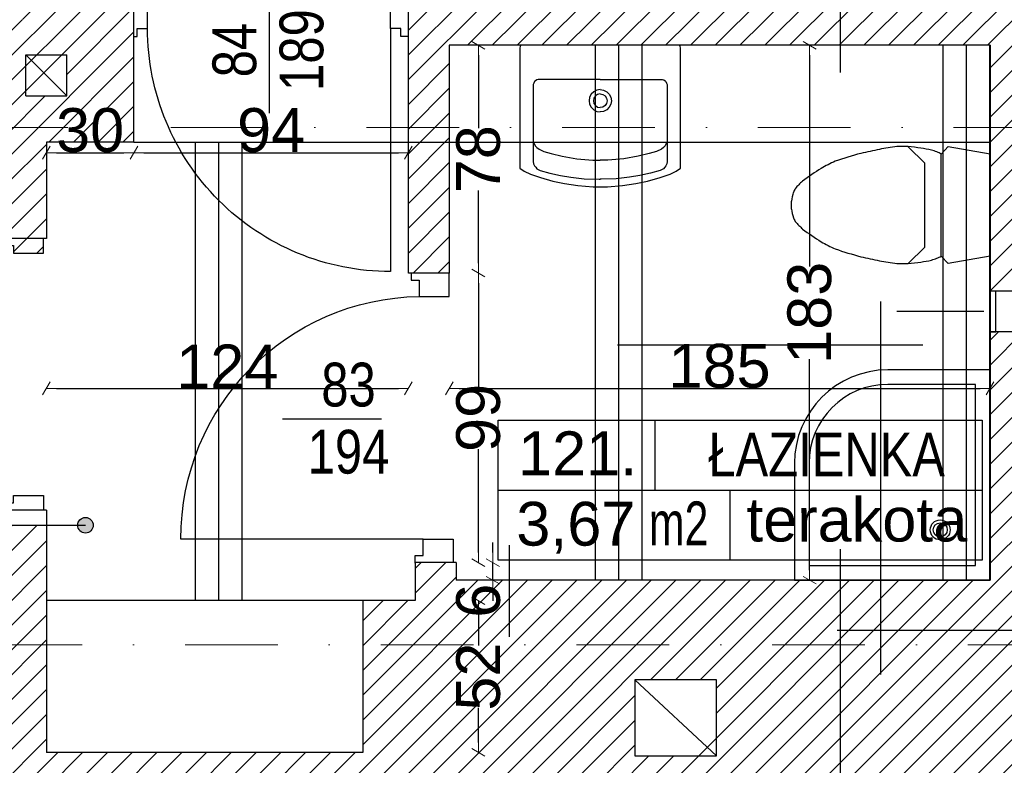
# Model space of a CAD drawing. Header units: millimetres. Extents: x 75999 to 132160, y -108895 to -89040.
# Tile 28 of 61: x 91693 to 95065, y -100667 to -98114. Entities that reach past the tile are written whole.
import ezdxf

# ---------------------------------------------------------------- set-up
doc = ezdxf.new("R2010")
doc.units = ezdxf.units.MM
doc.header["$MEASUREMENT"] = 0
doc.linetypes.add('Dot & Dashed', pattern=[670.277762, 317.5, -176.388889, 0, -176.388874])
for name, color, linetype in [('A-DRZWI', 7, 'Continuous'), ('A-OPISY-2', 7, 'Continuous'), ('A-OPISY-3', 7, 'Continuous'), ('A-WIDOK', 7, 'Continuous'), ('belki nad', 7, 'Continuous'), ('DIM MALY', 7, 'Continuous'), ('Drawing & Figure', 7, 'Continuous'), ('DRZWI', 7, 'Continuous'), ('linia nadproza', 7, 'Continuous'), ('meble', 7, 'Continuous'), ('opisy inne', 7, 'Continuous'), ('OSIE', 7, 'Continuous'), ('SCIANY_KONSTR', 7, 'Continuous'), ('Structural - Bearing', 7, 'Continuous'), ('Structural - Grid', 7, 'Continuous'), ('WYCIĄG', 7, 'Continuous')]:
    doc.layers.add(name, color=color, linetype=linetype)
doc.styles.add('STYL_AUTOMATYCZNY_1', font='arial.ttf')
doc.styles.add('STYL_AUTOMATYCZNY_2', font='arial.ttf')
doc.styles.add('STYL_AUTOMATYCZNY_4', font='arial.ttf', dxfattribs={"width": 0.8})
doc.styles.add('STYL_AUTOMATYCZNY_5', font='arial.ttf', dxfattribs={"width": 0.7})
doc.dimstyles.new('STYL_AUTOMATYCZNY__3', dxfattribs={"dimtxt": 150, "dimasz": 34.231941, "dimexe": 0.18, "dimexo": 0.0625, "dimgap": 0, "dimtad": 1, "dimtih": 1, "dimtoh": 1, "dimdec": 0, "dimlfac": 0.1, "dimzin": 0, "dimdsep": 46, "dimtxsty": 'STYL_AUTOMATYCZNY_2', "dimblk": 'ARROWHEAD_2', "dimblk1": 'ARROWHEAD_2', "dimblk2": 'ARROWHEAD_2', "dimcen": 0.09, "dimse1": 1, "dimse2": 1, "dimclrd": 5, "dimclre": 5, "dimclrt": 1, "dimadec": 0, "dimazin": 0, "dimtfac": 1, "dimtdec": 4, "dimtmove": 0, "dimatfit": 3, "dimfxl": 0, "dimtolj": 1, "dimtzin": 0, "dimarcsym": 0})
doc.dimstyles.new('STYL_AUTOMATYCZNY__4', dxfattribs={"dimtxt": 150, "dimasz": 34.231941, "dimexe": 0.18, "dimexo": 0.0625, "dimgap": 0, "dimtad": 1, "dimdec": 0, "dimlfac": 0.1, "dimzin": 0, "dimdsep": 46, "dimtxsty": 'STYL_AUTOMATYCZNY_2', "dimblk": 'ARROWHEAD_2', "dimblk1": 'ARROWHEAD_2', "dimblk2": 'ARROWHEAD_2', "dimcen": 0.09, "dimse1": 1, "dimse2": 1, "dimclrd": 5, "dimclre": 5, "dimclrt": 1, "dimadec": 0, "dimazin": 0, "dimtfac": 1, "dimtdec": 4, "dimtmove": 0, "dimatfit": 3, "dimfxl": 0, "dimtolj": 1, "dimtzin": 0, "dimarcsym": 0})
pattern_1 = [(45, (0, 0), (-42.426407, 42.426407), [])]

# ---------------------------------------------------------------- blocks, each defined once
blk = doc.blocks.new('ARROWHEAD_2')
at = {"color": 0, "linetype": 'Continuous', "lineweight": 0}
for p, q in [((0, 0), (-1, 0)), ((-0.378, -0.655), (0.378, 0.655))]:
    blk.add_line(p, q, dxfattribs=at)
blk = doc.blocks.new('*D137')
at = {"layer": 'Defpoints', "color": 0}
for p in [(92084.1, -98383.6), (92084.1, -98569.3), (91784.1, -98645.9)]:
    blk.add_point(p, dxfattribs=at)
at = {"layer": 'DIM MALY', "color": 5, "lineweight": -2}
blk.add_line((91818.4, -98569.3), (92049.9, -98569.3), dxfattribs=at)
at = {"layer": 'DIM MALY', "color": 5, "lineweight": -2, "xscale": 34.23194115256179, "yscale": 34.23194115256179, "zscale": 34.23194115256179, "rotation": 180}
blk.add_blockref('ARROWHEAD_2', (91784.1, -98569.3), dxfattribs=at)
at = {"layer": 'DIM MALY', "color": 5, "lineweight": -2, "xscale": 34.23194115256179, "yscale": 34.23194115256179, "zscale": 34.23194115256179}
blk.add_blockref('ARROWHEAD_2', (92084.1, -98569.3), dxfattribs=at)
at = {"layer": 'DIM MALY', "color": 1, "insert": (91933.9, -98492.7), "char_height": 150, "attachment_point": 5, "style": 'STYL_AUTOMATYCZNY_2'}
blk.add_mtext('\\A1;30', dxfattribs=at)
blk = doc.blocks.new('*D138')
at = {"layer": 'Defpoints', "color": 0}
for p in [(92084.1, -98432.4), (93024.1, -98544.6), (93024.1, -98569.3)]:
    blk.add_point(p, dxfattribs=at)
at = {"layer": 'DIM MALY', "color": 5, "lineweight": -2}
blk.add_line((92118.4, -98569.3), (92989.9, -98569.3), dxfattribs=at)
at = {"layer": 'DIM MALY', "color": 5, "lineweight": -2, "xscale": 34.23194115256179, "yscale": 34.23194115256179, "zscale": 34.23194115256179, "rotation": 180}
blk.add_blockref('ARROWHEAD_2', (92084.1, -98569.3), dxfattribs=at)
at = {"layer": 'DIM MALY', "color": 5, "lineweight": -2, "xscale": 34.23194115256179, "yscale": 34.23194115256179, "zscale": 34.23194115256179}
blk.add_blockref('ARROWHEAD_2', (93024.1, -98569.3), dxfattribs=at)
at = {"layer": 'DIM MALY', "color": 1, "insert": (92553.9, -98492.7), "char_height": 150, "attachment_point": 5, "style": 'STYL_AUTOMATYCZNY_2'}
blk.add_mtext('\\A1;94', dxfattribs=at)
blk = doc.blocks.new('*D139')
at = {"layer": 'Defpoints', "color": 0}
for p in [(93164.1, -98201.5), (93164.1, -98981.5), (93263.8, -98981.5)]:
    blk.add_point(p, dxfattribs=at)
at = {"layer": 'DIM MALY', "color": 5, "lineweight": -2}
for p, q in [((93263.8, -98235.7), (93263.8, -98484.8)), ((93263.8, -98947.3), (93263.8, -98698.7))]:
    blk.add_line(p, q, dxfattribs=at)
at = {"layer": 'DIM MALY', "color": 5, "lineweight": -2, "xscale": 34.23194115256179, "yscale": 34.23194115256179, "zscale": 34.23194115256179}
for p, rotation in [((93263.8, -98201.5), 90), ((93263.8, -98981.5), 270)]:
    blk.add_blockref('ARROWHEAD_2', p, dxfattribs=dict(at, rotation=rotation))
at = {"layer": 'DIM MALY', "color": 1, "insert": (93263.8, -98591.7), "char_height": 150, "attachment_point": 5, "rotation": 90, "style": 'STYL_AUTOMATYCZNY_2'}
blk.add_mtext('\\A1;78', dxfattribs=at)
blk = doc.blocks.new('*D140')
at = {"layer": 'Defpoints', "color": 0}
for p in [(93164.1, -98981.5), (93263.8, -98981.5), (93187.6, -99972.8)]:
    blk.add_point(p, dxfattribs=at)
at = {"layer": 'DIM MALY', "color": 5, "lineweight": -2}
for p, q in [((93263.8, -99015.7), (93263.8, -99369.8)), ((93263.8, -99938.6), (93263.8, -99585))]:
    blk.add_line(p, q, dxfattribs=at)
at = {"layer": 'DIM MALY', "color": 5, "lineweight": -2, "xscale": 34.23194115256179, "yscale": 34.23194115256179, "zscale": 34.23194115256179}
for p, rotation in [((93263.8, -98981.5), 90), ((93263.8, -99972.8), 270)]:
    blk.add_blockref('ARROWHEAD_2', p, dxfattribs=dict(at, rotation=rotation))
at = {"layer": 'DIM MALY', "color": 1, "insert": (93263.8, -99477.4), "char_height": 150, "attachment_point": 5, "rotation": 90, "style": 'STYL_AUTOMATYCZNY_2'}
blk.add_mtext('\\A1;99', dxfattribs=at)
blk = doc.blocks.new('*D141')
at = {"layer": 'Defpoints', "color": 0}
for p in [(93164.1, -98201.5), (93263.8, -98201.5), (93164.1, -98981.5)]:
    blk.add_point(p, dxfattribs=at)
at = {"layer": 'DIM MALY', "color": 5, "lineweight": -2}
for p, q in [((93263.8, -98235.7), (93263.8, -98484.8)), ((93263.8, -98947.3), (93263.8, -98698.7))]:
    blk.add_line(p, q, dxfattribs=at)
at = {"layer": 'DIM MALY', "color": 5, "lineweight": -2, "xscale": 34.23194115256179, "yscale": 34.23194115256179, "zscale": 34.23194115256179}
for p, rotation in [((93263.8, -98201.5), 90), ((93263.8, -98981.5), 270)]:
    blk.add_blockref('ARROWHEAD_2', p, dxfattribs=dict(at, rotation=rotation))
at = {"layer": 'DIM MALY', "color": 1, "insert": (93263.8, -98591.7), "char_height": 150, "attachment_point": 5, "rotation": 90, "style": 'STYL_AUTOMATYCZNY_2'}
blk.add_mtext('\\A1;78', dxfattribs=at)
blk = doc.blocks.new('*D142')
at = {"layer": 'Defpoints', "color": 0}
for p in [(93187.6, -99972.8), (93313.3, -99972.8), (93431.3, -100032.8)]:
    blk.add_point(p, dxfattribs=at)
at = {"layer": 'DIM MALY', "color": 5, "lineweight": -2}
for p, q in [((93313.3, -99938.6), (93313.3, -99904.3)), ((93313.3, -100032.8), (93313.3, -99972.8)), ((93313.3, -100067), (93313.3, -100103.2))]:
    blk.add_line(p, q, dxfattribs=at)
at = {"layer": 'DIM MALY', "color": 5, "lineweight": -2, "xscale": 34.23194115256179, "yscale": 34.23194115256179, "zscale": 34.23194115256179}
for p, rotation in [((93313.3, -99972.8), 270), ((93313.3, -100032.8), 90)]:
    blk.add_blockref('ARROWHEAD_2', p, dxfattribs=dict(at, rotation=rotation))
at = {"layer": 'DIM MALY', "color": 1, "insert": (93263.8, -100103.2), "char_height": 150, "attachment_point": 5, "rotation": 90, "style": 'STYL_AUTOMATYCZNY_2'}
blk.add_mtext('\\A1;6', dxfattribs=at)
blk = doc.blocks.new('*D143')
at = {"layer": 'Defpoints', "color": 0}
for p in [(93164.1, -98981.5), (93263.8, -98981.5), (93187.6, -99972.8)]:
    blk.add_point(p, dxfattribs=at)
at = {"layer": 'DIM MALY', "color": 5, "lineweight": -2}
for p, q in [((93263.8, -99015.7), (93263.8, -99369.8)), ((93263.8, -99938.6), (93263.8, -99585))]:
    blk.add_line(p, q, dxfattribs=at)
at = {"layer": 'DIM MALY', "color": 5, "lineweight": -2, "xscale": 34.23194115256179, "yscale": 34.23194115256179, "zscale": 34.23194115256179}
for p, rotation in [((93263.8, -98981.5), 90), ((93263.8, -99972.8), 270)]:
    blk.add_blockref('ARROWHEAD_2', p, dxfattribs=dict(at, rotation=rotation))
at = {"layer": 'DIM MALY', "color": 1, "insert": (93263.8, -99477.4), "char_height": 150, "attachment_point": 5, "rotation": 90, "style": 'STYL_AUTOMATYCZNY_2'}
blk.add_mtext('\\A1;99', dxfattribs=at)
blk = doc.blocks.new('*D144')
at = {"layer": 'Defpoints', "color": 0}
for p in [(93164.1, -98201.5), (93263.8, -98201.5), (93164.1, -98981.5)]:
    blk.add_point(p, dxfattribs=at)
at = {"layer": 'DIM MALY', "color": 5, "lineweight": -2}
for p, q in [((93263.8, -98235.7), (93263.8, -98484.8)), ((93263.8, -98947.3), (93263.8, -98698.7))]:
    blk.add_line(p, q, dxfattribs=at)
at = {"layer": 'DIM MALY', "color": 5, "lineweight": -2, "xscale": 34.23194115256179, "yscale": 34.23194115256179, "zscale": 34.23194115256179}
for p, rotation in [((93263.8, -98201.5), 90), ((93263.8, -98981.5), 270)]:
    blk.add_blockref('ARROWHEAD_2', p, dxfattribs=dict(at, rotation=rotation))
at = {"layer": 'DIM MALY', "color": 1, "insert": (93263.8, -98591.7), "char_height": 150, "attachment_point": 5, "rotation": 90, "style": 'STYL_AUTOMATYCZNY_2'}
blk.add_mtext('\\A1;78', dxfattribs=at)
blk = doc.blocks.new('*D176')
at = {"layer": 'Defpoints', "color": 0}
for p in [(93536, -100102.8), (93217.8, -100622.8), (93263.8, -100622.8)]:
    blk.add_point(p, dxfattribs=at)
at = {"layer": 'DIM MALY', "color": 5, "lineweight": -2}
for p, q in [((93263.8, -100137), (93263.8, -100256.4)), ((93263.8, -100588.6), (93263.8, -100469.7))]:
    blk.add_line(p, q, dxfattribs=at)
at = {"layer": 'DIM MALY', "color": 5, "lineweight": -2, "xscale": 34.23194115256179, "yscale": 34.23194115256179, "zscale": 34.23194115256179}
for p, rotation in [((93263.8, -100102.8), 90), ((93263.8, -100622.8), 270)]:
    blk.add_blockref('ARROWHEAD_2', p, dxfattribs=dict(at, rotation=rotation))
at = {"layer": 'DIM MALY', "color": 1, "insert": (93263.8, -100363.1), "char_height": 150, "attachment_point": 5, "rotation": 90, "style": 'STYL_AUTOMATYCZNY_2'}
blk.add_mtext('\\A1;52', dxfattribs=at)
blk = doc.blocks.new('*D262')
at = {"layer": 'Defpoints', "color": 0}
for p in [(95044.3, -100392.1), (90264.3, -100762.1), (95044.3, -101182.2)]:
    blk.add_point(p, dxfattribs=at)
at = {"layer": 'DIM MALY', "color": 5, "lineweight": -2}
blk.add_line((90298.5, -101182.2), (95010, -101182.2), dxfattribs=at)
at = {"layer": 'DIM MALY', "color": 5, "lineweight": -2, "xscale": 34.23194115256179, "yscale": 34.23194115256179, "zscale": 34.23194115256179, "rotation": 180}
blk.add_blockref('ARROWHEAD_2', (90264.3, -101182.2), dxfattribs=at)
at = {"layer": 'DIM MALY', "color": 5, "lineweight": -2, "xscale": 34.23194115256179, "yscale": 34.23194115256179, "zscale": 34.23194115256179}
blk.add_blockref('ARROWHEAD_2', (95044.3, -101182.2), dxfattribs=at)
at = {"layer": 'DIM MALY', "color": 1, "insert": (92653.9, -101105.6), "char_height": 150, "attachment_point": 5, "style": 'STYL_AUTOMATYCZNY_2'}
blk.add_mtext('\\A1;478', dxfattribs=at)
blk = doc.blocks.new('*D333')
at = {"layer": 'Defpoints', "color": 0}
for p in [(94455.3, -98201.5), (94356.8, -100032.8), (94398.3, -100032.8)]:
    blk.add_point(p, dxfattribs=at)
at = {"layer": 'DIM MALY', "color": 5, "lineweight": -2}
for p, q in [((94398.3, -98235.7), (94398.3, -98958.9)), ((94398.3, -99998.6), (94398.3, -99276.2))]:
    blk.add_line(p, q, dxfattribs=at)
at = {"layer": 'DIM MALY', "color": 5, "lineweight": -2, "xscale": 34.23194115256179, "yscale": 34.23194115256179, "zscale": 34.23194115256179}
for p, rotation in [((94398.3, -98201.5), 90), ((94398.3, -100032.8), 270)]:
    blk.add_blockref('ARROWHEAD_2', p, dxfattribs=dict(at, rotation=rotation))
at = {"layer": 'DIM MALY', "color": 1, "insert": (94398.3, -99117.5), "char_height": 150, "attachment_point": 5, "rotation": 90, "style": 'STYL_AUTOMATYCZNY_2'}
blk.add_mtext('\\A1;183', dxfattribs=at)
blk = doc.blocks.new('*D455')
at = {"layer": 'Defpoints', "color": 0}
for p in [(91784.1, -99266.1), (93024.1, -99376.5), (93024.1, -99513.8)]:
    blk.add_point(p, dxfattribs=at)
at = {"layer": 'DIM MALY', "color": 5, "lineweight": -2}
blk.add_line((91818.4, -99376.5), (92989.9, -99376.5), dxfattribs=at)
at = {"layer": 'DIM MALY', "color": 5, "lineweight": -2, "xscale": 34.23194115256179, "yscale": 34.23194115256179, "zscale": 34.23194115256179, "rotation": 180}
blk.add_blockref('ARROWHEAD_2', (91784.1, -99376.5), dxfattribs=at)
at = {"layer": 'DIM MALY', "color": 5, "lineweight": -2, "xscale": 34.23194115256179, "yscale": 34.23194115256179, "zscale": 34.23194115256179}
blk.add_blockref('ARROWHEAD_2', (93024.1, -99376.5), dxfattribs=at)
at = {"layer": 'DIM MALY', "color": 1, "insert": (92403.8, -99301.2), "char_height": 150, "attachment_point": 5, "style": 'STYL_AUTOMATYCZNY_2'}
blk.add_mtext('\\A1;124', dxfattribs=at)
blk = doc.blocks.new('*D467')
at = {"layer": 'Defpoints', "color": 0}
for p in [(95016.5, -99376.5), (93164.1, -99514.7), (95016.5, -99526.2)]:
    blk.add_point(p, dxfattribs=at)
at = {"layer": 'DIM MALY', "color": 5, "lineweight": -2}
blk.add_line((93198.4, -99376.5), (94982.3, -99376.5), dxfattribs=at)
at = {"layer": 'DIM MALY', "color": 5, "lineweight": -2, "xscale": 34.23194115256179, "yscale": 34.23194115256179, "zscale": 34.23194115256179, "rotation": 180}
blk.add_blockref('ARROWHEAD_2', (93164.1, -99376.5), dxfattribs=at)
at = {"layer": 'DIM MALY', "color": 5, "lineweight": -2, "xscale": 34.23194115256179, "yscale": 34.23194115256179, "zscale": 34.23194115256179}
blk.add_blockref('ARROWHEAD_2', (95016.5, -99376.5), dxfattribs=at)
at = {"layer": 'DIM MALY', "color": 1, "insert": (94089.9, -99299.9), "char_height": 150, "attachment_point": 5, "style": 'STYL_AUTOMATYCZNY_2'}
blk.add_mtext('\\A1;185', dxfattribs=at)

msp = doc.modelspace()

# ---------------------------------------------------------------- hatches: boundary and pattern name
at = {"layer": 'A-OPISY-3'}
msp.add_hatch(color=256, dxfattribs=at).paths.add_polyline_path([(91944.7, -99845, 1), (91891.3, -99845, 1)])
at = {"layer": 'Drawing & Figure'}
h = msp.add_hatch(dxfattribs=at)
h.set_pattern_fill('Common_Brick_0001', color=256, style=0, pattern_type=2)
h.set_pattern_definition(pattern_1)
h.paths.add_polyline_path([(87547.3, -93779), (87547.3, -93919), (87823.3, -93919), (88273.3, -93862.9), (88273.3, -93782.9), (91703.3, -93782.9), (91703.3, -94482.9), (91703.3, -97341), (91703.3, -98112.9), (91554.1, -98112.9), (91554.1, -98242.8), (91554.1, -98502.9), (91644.1, -98502.9), (91644.1, -98860.5), (91644.1, -98887.1), (91671.2, -98887.1), (91671.2, -98912.9), (91774.1, -98912.9), (91774.2, -98862.9), (91784.1, -98862.9), (91784.1, -98532.9), (92084.1, -98532.9), (92084.1, -98041), (92084.1, -98041), (92016.7, -98041), (91846.8, -98041), (91847.8, -97341), (91852.2, -94482.9), (91853.3, -93781.9), (91983.5, -93781.9), (92075.1, -93397.8), (92075.1, -93255.2), (92061.8, -93135.2), (92052.3, -93135.2, -0.383982), (92016.8, -93099.9), (92004.4, -93099.9), (92004.4, -93084.9, 1.205804), (91956.6, -93052.7), (91941.8, -93052.7), (91941.8, -93035.2), (91859.2, -93035.2), (90033.3, -93035.2), (89950.7, -93035.2), (89950.7, -93052.7), (89935.9, -93052.7, 0.263086), (89912.9, -93035.2), (89905, -93035.2, 0.761796), (89897.5, -93091.3), (89897.5, -93106.1), (89450.7, -93106.1), (89003.9, -93106.1), (89003.9, -93091.3, 0.761796), (88996.4, -93035.2), (88988.4, -93035.2, 0.263086), (88965.5, -93052.7), (88950.7, -93052.7), (88950.7, -93035.2), (87547.3, -93035.2), (87547.3, -93661)])
h.paths.add_polyline_path([(91854.1, -98374.7), (91714.1, -98374.7), (91714.1, -98365.3), (91847.9, -98234.7), (91854.1, -98234.7)], flags=0)
h = msp.add_hatch(dxfattribs=at)
h.set_pattern_fill('Common_Brick_0001', color=256, style=0, pattern_type=2)
h.set_pattern_definition(pattern_1)
h.paths.add_polyline_path([(89654.6, -100102.9), (89694.3, -101162.9), (90244.3, -101151.9), (90244.3, -101152.9), (90264.3, -101152.9), (90264.3, -100832.9), (90764.3, -100826.6), (90823.3, -100825.8), (90823.3, -100825.3), (90903.3, -100824.3), (90903.3, -100824.8), (90983.3, -100823.8), (93664.1, -100790.2), (93744.1, -100789.2), (93824.1, -100788.2), (94503.3, -100779.6), (94854.3, -100775.2), (94934.3, -100774.2), (95014.3, -100773.2), (95044.3, -100772.9), (95044.3, -101287.2), (95044.3, -104162.2), (95044.3, -104362.2), (95044.3, -104732.9), (93158.2, -104732.9), (93068.8, -105120.5), (93068.8, -105263.1), (93082.2, -105383.1), (93091.7, -105383.1, -0.383982), (93127.2, -105418.4), (93139.5, -105418.4), (93139.5, -105433.4, 1.205804), (93187.4, -105465.6), (93202.1, -105465.6), (93202.1, -105483.1), (93284.8, -105483.1), (95122.5, -105483.1), (95163.8, -105483.1), (95163.8, -105465.6), (95178.6, -105465.6, 0.263086), (95201.5, -105483.1), (95209.5, -105483.1, 0.761796), (95217, -105427), (95217, -105412.2), (95663.8, -105412.2), (96110.6, -105412.2), (96110.6, -105427, 0.761796), (96118.1, -105483.1), (96126, -105483.1, 0.263086), (96149, -105465.6), (96163.8, -105465.6), (96163.8, -105483.1), (96246.4, -105483.1), (98021.7, -105483.1), (98037.6, -105483.1), (98037.6, -105465.6), (98052.4, -105465.6, 1.205804), (98100.2, -105433.4), (98100.2, -105418.4), (98112.6, -105418.4, -0.383982), (98148.1, -105383.1), (98157.6, -105383.1), (98170.9, -105263.1), (98170.9, -105130.5), (98077.5, -104882.9), (97788, -104882.9), (95677.5, -104882.9), (95679.6, -104662.9), (95682.5, -104362.2), (95684.4, -104162.2), (95712.1, -101287.2), (95727.5, -99682.9), (98025, -99682.9), (98094.2, -99114.5), (98094.2, -98984.5), (95622.2, -98984.5), (95616.6, -97541), (95023.8, -97541), (95026.5, -98041.5), (94503.3, -98041.4), (93024.1, -98041), (93024.1, -98041), (93024.1, -98532.9), (93024.1, -98981.5), (93034.1, -98981.5), (93164.1, -98981.5), (93164.1, -98532.9), (93164.1, -98201.5), (94503.3, -98201.5), (95016.5, -98201.5), (95016.5, -99042.9), (95036.5, -99042.9), (95274.5, -99042.9), (95274.5, -99182.9), (95016.5, -99182.9), (95016.5, -100032.8), (94642.7, -100032.8), (94503.3, -100032.8), (94346.5, -100032.8), (93368.8, -100032.8), (93187.6, -100032.8), (93187.6, -99972.8), (93047.6, -99972.8), (93047.6, -100102.8), (92867.6, -100102.8), (92867.6, -100591.8), (92867.6, -100622.8), (91784.1, -100622.8), (91784.1, -99845), (91644.1, -99845), (91644.1, -100102.9), (90903.3, -100102.9), (90764.3, -100102.9)])
h.paths.add_polyline_path([(94000.4, -100634.4), (93799.7, -100634.4), (93799.7, -100374.4), (94079.7, -100374.4), (94079.7, -100565.3)], flags=0)

# ---------------------------------------------------------------- linework, layer by layer
for p, q in [((94642.7, -100355.7), (94642.7, -99078.9)), ((94786.4, -99228.9), (93740.8, -99228.9)), ((95499.1, -100205.6), (94492.7, -100205.7))]:
    msp.add_line(p, q)
at = {"layer": 'A-DRZWI'}
for p, q in [((92546.7, -97942.8), (92546.7, -98433.7)), ((92932.4, -99482), (92593.2, -99482))]:
    msp.add_line(p, q, dxfattribs=at)
for points in [[(92963, -98144), (92963, -98976.4, -0.414214), (92130.5, -98144)], [(93074.7, -99892.8), (92244.7, -99892.8, -0.410695), (93061.2, -99061.5)]]:
    msp.add_lwpolyline(points, format="xyb", dxfattribs=at)
at = {"layer": 'A-OPISY-3'}
for p, q in [((93868.1, -99484.9), (93868.1, -99725)), ((93332, -99724.9), (94990, -99724.9)), ((94124.9, -99725), (94124.9, -99964.9)), ((90564.3, -99845), (91918, -99845))]:
    msp.add_line(p, q, dxfattribs=at)
msp.add_lwpolyline([(93332, -99964.9), (93332, -99484.9), (94990, -99484.9), (94990, -99964.9)], close=True, dxfattribs=at)
msp.add_circle((91918, -99845), 26.7, dxfattribs=at)
at = {"layer": 'A-WIDOK'}
for p, q in [((91714.1, -98234.7), (91854.1, -98234.7)), ((91714.1, -98374.7), (91714.1, -98234.7)), ((91714.1, -98234.7), (91854.1, -98374.7)), ((91854.1, -98374.7), (91854.1, -98234.7)), ((91714.1, -98374.7), (91854.1, -98374.7)), ((93799.7, -100374.4), (94079.7, -100634.4)), ((94079.7, -100374.4), (93799.7, -100374.4)), ((93799.7, -100374.4), (93799.7, -100634.4)), ((94079.7, -100634.4), (94079.7, -100374.4)), ((93799.7, -100634.4), (94079.7, -100634.4))]:
    msp.add_line(p, q, dxfattribs=at)
at = {"layer": 'belki nad'}
for p, q in [((93664.1, -98201.5), (93664.1, -100032.8)), ((93824.1, -98201.5), (93824.1, -100032.8)), ((94854.3, -98201.5), (94854.3, -100032.8)), ((92294.1, -98532.9), (92294.1, -100102.8)), ((92454.1, -98532.9), (92454.1, -100102.8))]:
    msp.add_line(p, q, dxfattribs=at)
at = {"layer": 'DIM MALY'}
for p, q in [((94503.3, -97985.1), (94503.3, -98294.4)), ((93368.8, -99913.6), (93368.8, -100226.8)), ((94503.3, -99927.2), (94503.3, -100999.5))]:
    msp.add_line(p, q, dxfattribs=at)
at = {"layer": 'DRZWI'}
for points in [[(92084.1, -98171), (92094.8, -98171), (92094.8, -98144), (92130.5, -98144), (92130.5, -98041), (92094.8, -98041), (92094.8, -98022.2)], [(93024.1, -98171), (92998.7, -98171), (92998.7, -98144), (92963, -98144), (92963, -98041), (92998.7, -98041), (92998.7, -98022.2)], [(91644.1, -98860.5), (91644.1, -98887.1), (91671.2, -98887.1), (91671.2, -98912.9), (91774.1, -98912.9), (91774.2, -98862.9)], [(93034.1, -98979.2), (93034.1, -99005.8), (93061.2, -99005.8), (93061.2, -99061.5), (93164.1, -99061.5), (93164.1, -98981.5)], [(91644.1, -99795.2), (91644.1, -99768.6), (91671.2, -99768.6), (91671.2, -99742.9), (91774.1, -99742.9), (91774.2, -99792.9)], [(93047.6, -99975.1), (93047.6, -99948.5), (93074.7, -99948.5), (93074.7, -99892.8), (93177.6, -99892.8), (93177.7, -99972.8)]]:
    msp.add_lwpolyline(points, dxfattribs=at)
at = {"layer": 'linia nadproza'}
for p, q in [((92084.1, -98532.9), (95016.5, -98532.9)), ((92867.6, -100102.8), (91784.1, -100102.8))]:
    msp.add_line(p, q, dxfattribs=at)
at = {"layer": 'meble'}
for p, q in [((93453.8, -98330.7), (93452, -98336)), ((93452, -98336), (93452, -98599.6)), ((93456.2, -98326.1), (93453.8, -98330.7)), ((93459.1, -98322.9), (93456.2, -98326.1)), ((93463.7, -98320.3), (93459.1, -98322.9)), ((93468.5, -98318.9), (93463.7, -98320.3)), ((93681.3, -98318.9), (93468.5, -98318.9)), ((93681.3, -98318.9), (93894, -98318.9)), ((93894, -98318.9), (93898.9, -98320.3)), ((93898.9, -98320.3), (93903.4, -98322.9)), ((93903.4, -98322.9), (93906.4, -98326.1)), ((93906.4, -98326.1), (93908.7, -98330.7)), ((93908.7, -98330.7), (93910.5, -98336)), ((93910.5, -98336), (93910.5, -98599.6)), ((93645, -98379.7), (93643.2, -98391.5)), ((93650.4, -98369.1), (93645, -98379.7)), ((93658.9, -98360.6), (93650.4, -98369.1)), ((93669.5, -98355.2), (93658.9, -98360.6)), ((93664.7, -98374.9), (93659.6, -98382.5)), ((93672.3, -98369.8), (93664.7, -98374.9)), ((93681.3, -98353.4), (93669.5, -98355.2)), ((93681.3, -98368), (93672.3, -98369.8)), ((93681.3, -98353.4), (93693, -98355.2)), ((93681.3, -98368), (93690.2, -98369.8)), ((93690.2, -98369.8), (93697.8, -98374.9)), ((93693, -98355.2), (93703.7, -98360.6)), ((93697.8, -98374.9), (93702.9, -98382.5)), ((93703.7, -98360.6), (93712.1, -98369.1)), ((93712.1, -98369.1), (93717.5, -98379.7)), ((93717.5, -98379.7), (93719.4, -98391.5)), ((93643.2, -98391.5), (93645, -98403.2)), ((93645, -98403.2), (93650.4, -98413.9)), ((93650.4, -98413.9), (93658.9, -98422.3)), ((93659.6, -98382.5), (93657.8, -98391.5)), ((93657.8, -98391.5), (93659.6, -98400.4)), ((93659.6, -98400.4), (93664.7, -98408)), ((93664.7, -98408), (93672.3, -98413.1)), ((93672.3, -98413.1), (93681.3, -98414.9)), ((93690.2, -98413.1), (93681.3, -98414.9)), ((93697.8, -98408), (93690.2, -98413.1)), ((93702.9, -98400.4), (93697.8, -98408)), ((93702.9, -98382.5), (93704.7, -98391.5)), ((93704.7, -98391.5), (93702.9, -98400.4)), ((93712.1, -98413.9), (93703.7, -98422.3)), ((93717.5, -98403.2), (93712.1, -98413.9)), ((93719.4, -98391.5), (93717.5, -98403.2)), ((93658.9, -98422.3), (93669.5, -98427.7)), ((93669.5, -98427.7), (93681.3, -98429.6)), ((93693, -98427.7), (93681.3, -98429.6)), ((93703.7, -98422.3), (93693, -98427.7)), ((93452, -98530.7), (93458.3, -98545.3)), ((93458.3, -98545.3), (93464, -98552)), ((93904.2, -98545.3), (93898.5, -98552)), ((93910.5, -98530.7), (93904.2, -98545.3)), ((94736.6, -98548.7), (94792.9, -98604.7)), ((94849, -98573.8), (94873, -98548.6)), ((94873, -98548.6), (95016.5, -98573.7)), ((93464, -98552), (93471.9, -98557.7)), ((93471.9, -98557.7), (93488.5, -98564.9)), ((93488.5, -98564.9), (93513.7, -98572.4)), ((93513.7, -98572.4), (93551.1, -98581.5)), ((93551.1, -98581.5), (93600.8, -98590.1)), ((93811.4, -98581.5), (93761.7, -98590.1)), ((93848.8, -98572.4), (93811.4, -98581.5)), ((93874, -98564.9), (93848.8, -98572.4)), ((93890.6, -98557.7), (93874, -98564.9)), ((93898.5, -98552), (93890.6, -98557.7)), ((94849, -98923.6), (94849, -98573.8)), ((95016.5, -98573.7), (95016.5, -98923.7)), ((93452, -98599.6), (93453.2, -98607.5)), ((93453.2, -98607.5), (93456.2, -98613.8)), ((93456.2, -98613.8), (93460.1, -98619.1)), ((93600.8, -98590.1), (93655.6, -98594.9)), ((93655.6, -98594.9), (93681.3, -98594.9)), ((93706.9, -98594.9), (93681.3, -98594.9)), ((93761.7, -98590.1), (93706.9, -98594.9)), ((93906.3, -98613.8), (93902.4, -98619.1)), ((93909.3, -98607.5), (93906.3, -98613.8)), ((93910.5, -98599.6), (93909.3, -98607.5)), ((94792.9, -98892.7), (94792.9, -98604.7)), ((93460.1, -98619.1), (93464.3, -98624.2)), ((93464.3, -98624.2), (93475.7, -98630.3)), ((93475.7, -98630.3), (93508.9, -98639.3)), ((93508.9, -98639.3), (93545.7, -98647.5)), ((93545.7, -98647.5), (93580.8, -98653.3)), ((93816.8, -98647.5), (93781.7, -98653.3)), ((93853.6, -98639.3), (93816.8, -98647.5)), ((93886.8, -98630.3), (93853.6, -98639.3)), ((93898.2, -98624.2), (93886.8, -98630.3)), ((93902.4, -98619.1), (93898.2, -98624.2)), ((93580.8, -98653.3), (93626.7, -98658.7)), ((93626.7, -98658.7), (93678.1, -98660.4)), ((93678.1, -98660.4), (93681.3, -98660.4)), ((93684.4, -98660.4), (93681.3, -98660.4)), ((93735.8, -98658.7), (93684.4, -98660.4)), ((93781.7, -98653.3), (93735.8, -98658.7)), ((94336.5, -98748.7), (94336.5, -98735.2)), ((94336.5, -98762.2), (94336.5, -98748.7)), ((94736.6, -98948.7), (94792.9, -98892.7)), ((94873, -98948.8), (94849, -98923.6)), ((95016.5, -98923.7), (94873, -98948.8))]:
    msp.add_line(p, q, dxfattribs=at)
msp.add_lwpolyline([(93681.3, -98686.5), (93705.9, -98686), (93758, -98682), (93803.6, -98675), (93843.3, -98666.6), (93886.2, -98654.5), (93920.3, -98642.9), (93941.5, -98632.8), (93956.3, -98622.3), (93956.3, -98210.6), (93955.6, -98205.6), (93953.8, -98202.8), (93950.7, -98201.5), (93681.3, -98201.5), (93411.9, -98201.5), (93408.7, -98202.8), (93406.9, -98205.6), (93406.3, -98210.6), (93406.3, -98622.3), (93421, -98632.8), (93442.2, -98642.9), (93476.3, -98654.5), (93519.2, -98666.6), (93558.9, -98675), (93604.5, -98682), (93656.7, -98686)], close=True, dxfattribs=at)
for points in [[(94346.5, -99632.8), (94346.5, -100032.8), (95016.5, -100032.8), (95016.5, -99312.8), (94666.5, -99312.8)], [(94396.5, -99632.8), (94396.5, -99982.8), (94966.5, -99982.8), (94966.5, -99362.8), (94666.5, -99362.8)]]:
    msp.add_lwpolyline(points, dxfattribs=at)
for radius in [34.1, 24.1]:
    msp.add_circle((94845.8, -99860.8), radius, dxfattribs=at)
for centre, radius, start, end in [((94900.8, -100050), 1515.1, 97.7187, 100.0058), ((94716.4, -99006.8), 458.6, 87.608, 92.392), ((94621.8, -99727.9), 1184.8, 82.3294, 84.4885), ((94851.8, -99639.8), 1103.4, 104.5767, 109.3453), ((95459.5, -102443.4), 3971.4, 101.9452, 102.8831), ((94605.7, -99616.5), 1076.9, 78.7445, 80.6883), ((94740, -98807.6), 258.8, 68.5574, 72.9378), ((94768.7, -98721.7), 168.3, 61.49, 66.9627), ((94911.1, -99505), 1001, 115.1183, 118.2277), ((94881.4, -99332.5), 836.7, 122.0226, 127.2919), ((94487.9, -98804), 178, 129.5998, 141.2245), ((94485, -98750.4), 149.3, 162.4257, 174.1419), ((94464.2, -98758.2), 132.5, 150.2777, 156.4842), ((94535.9, -98736.4), 201, 187.368, 196.0643), ((94461.6, -98740.5), 129.6, 203.447, 209.7911), ((94629.8, -98553.6), 376.7, 221.845, 227.3307), ((94919.9, -98109.2), 904.4, 232.9054, 237.7802), ((94744.4, -98324.3), 629.7, 240.8553, 245.7987), ((94955.2, -97518.4), 1457.8, 251.2345, 254.8435), ((95238.8, -96056.6), 2944.9, 256.9534, 258.2183), ((94798.3, -98105), 849.8, 259.0987, 263.1768), ((94716.4, -98454.1), 495, 267.784, 272.216), ((94589.9, -97493.3), 1462.7, 275.7166, 277.4654), ((94716.5, -98491.8), 456.3, 277.9894, 282.5778), ((94468.9, -97913.5), 1080.8, 288.7281, 289.7766), ((94704.8, -98643.5), 315, 294.3122, 297.2351), ((94666.5, -99632.8), 320, 90, 180), ((94666.5, -99632.8), 270, 90, 180)]:
    msp.add_arc(centre, radius, start, end, dxfattribs=at)
at = {"layer": 'OSIE'}
for p, q in [((93744.1, -98201.5), (93744.1, -100032.8)), ((94934.3, -98201.5), (94934.3, -100032.8)), ((92374.1, -98532.9), (92374.1, -100102.8))]:
    msp.add_line(p, q, dxfattribs=at)
at = {"layer": 'SCIANY_KONSTR'}
for p, q in [((92084.1, -98532.9), (92084.1, -98041)), ((95016.5, -98201.5), (95016.5, -99042.9)), ((95274.5, -99042.9), (95016.5, -99042.9)), ((95016.5, -99182.9), (95016.5, -100032.8)), ((95274.5, -99182.9), (95016.5, -99182.9))]:
    msp.add_line(p, q, dxfattribs=at)
at = {"layer": 'Structural - Bearing'}
for p, q in [((93024.1, -98981.5), (93024.1, -98041)), ((95016.5, -98201.5), (93164.1, -98201.5)), ((93164.1, -98201.5), (93164.1, -98981.5)), ((95014.3, -98201.5), (95014.3, -100032.8)), ((92084.1, -98532.9), (91784.1, -98532.9)), ((91784.1, -98532.9), (91784.1, -98862.9)), ((91784.1, -98862.9), (91644.1, -98862.9)), ((93164.1, -98981.5), (93024.1, -98981.5)), ((91784.1, -99792.9), (91644.1, -99792.9)), ((91784.1, -99792.9), (91784.1, -100622.8)), ((93187.6, -99972.8), (93047.6, -99972.8)), ((93047.6, -99972.8), (93047.6, -100102.8)), ((93187.6, -99972.8), (93187.6, -100032.8)), ((95016.5, -100032.8), (93187.6, -100032.8)), ((92867.6, -100102.8), (92867.6, -100622.8)), ((93047.6, -100102.8), (92867.6, -100102.8)), ((92867.6, -100622.8), (91784.1, -100622.8))]:
    msp.add_line(p, q, dxfattribs=at)
at = {"layer": 'Structural - Grid', "linetype": 'Dot & Dashed', "lineweight": 15}
for p, q in [((120683.4, -98482.5), (78814.7, -98482.5)), ((118721.3, -100254.9), (80776.9, -100254.9))]:
    msp.add_line(p, q, dxfattribs=at)
at = {"layer": 'WYCIĄG'}
msp.add_lwpolyline([(95016.5, -99182.9), (95036.5, -99182.9), (95036.5, -99042.9), (95016.5, -99042.9)], close=True, dxfattribs=at)
msp.add_lwpolyline([(94995.8, -99112.9), (94845.2, -99112.9), (94697.4, -99112.9)], dxfattribs=at)

# ---------------------------------------------------------------- texts
at = {"layer": 'A-OPISY-2', "char_height": 150}
for s, insert, attachment_point, style in [('\\A1;{\\pql;\\fArial|b0|i0|c238|p0;\\W1.000000;121.}', (93400, -99673.5), 7, 'STYL_AUTOMATYCZNY_1'), ('\\A1;{\\pql;\\fArial|b0|i0|c238|p0;\\W0.800000;ŁAZIENKA}', (94051.6, -99677.8), 7, 'STYL_AUTOMATYCZNY_4'), ('\\A1;{\\pqr;\\fArial|b0|i0|c238|p0;\\W0.700000;m2}', (94051.6, -99763.5), 3, 'STYL_AUTOMATYCZNY_5'), ('\\A1;{\\pql;\\fArial|b0|i0|c238|p0;\\W1.000000;terakota}', (94181.5, -99902.8), 7, 'STYL_AUTOMATYCZNY_1'), ('\\A1;{\\pql;\\fArial|b0|i0|c238|p0;\\W1.000000;3,67}', (93393.8, -99942.6), 7, 'STYL_AUTOMATYCZNY_1')]:
    msp.add_mtext(s, dxfattribs=dict(at, insert=insert, attachment_point=attachment_point, style=style))
at = {"layer": 'opisy inne', "char_height": 150, "attachment_point": 5, "rotation": 90, "style": 'STYL_AUTOMATYCZNY_4'}
for s, insert in [('\\A1;{\\pqc;\\fArial|b0|i0|c238|p0;\\W0.800000;189}', (92658.8, -98217.9)), ('\\A1;{\\pqc;\\fArial|b0|i0|c238|p0;\\W0.800000;84}', (92429, -98217.9))]:
    msp.add_mtext(s, dxfattribs=dict(at, insert=insert))
at = {"layer": 'opisy inne', "char_height": 150, "attachment_point": 5, "style": 'STYL_AUTOMATYCZNY_4'}
for s, insert in [('\\A1;{\\pqc;\\fArial|b0|i0|c238|p0;\\W0.800000;83}', (92819, -99364.3)), ('\\A1;{\\pqc;\\fArial|b0|i0|c238|p0;\\W0.800000;194}', (92819, -99594.1))]:
    msp.add_mtext(s, dxfattribs=dict(at, insert=insert))

# ---------------------------------------------------------------- dimensions: what is measured, and where the dimension line sits
at = {"layer": 'DIM MALY'}
for base, p1, p2, angle, picture, middle in [((93263.8, -98981.5), (93164.1, -98201.5), (93164.1, -98981.5), 270, '*D139', (93263.8, -98591.7)), ((93263.8, -98201.5), (93164.1, -98981.5), (93164.1, -98201.5), 90, '*D141', (93263.8, -98591.7)), ((93263.8, -98201.5), (93164.1, -98981.5), (93164.1, -98201.5), 90, '*D144', (93263.8, -98591.7)), ((94398.3, -100032.8), (94455.3, -98201.5), (94356.8, -100032.8), 270, '*D333', (94398.3, -99117.5)), ((93263.8, -98981.5), (93187.6, -99972.8), (93164.1, -98981.5), 90, '*D140', (93263.8, -99477.4)), ((93263.8, -98981.5), (93187.6, -99972.8), (93164.1, -98981.5), 90, '*D143', (93263.8, -99477.4)), ((93313.3, -99972.8), (93431.3, -100032.8), (93187.6, -99972.8), 90, '*D142', (93263.8, -100103.2)), ((93263.8, -100622.8), (93536, -100102.8), (93217.8, -100622.8), 270, '*D176', (93263.8, -100363.1))]:
    dim = msp.add_linear_dim(base=base, p1=p1, p2=p2, angle=angle, dimstyle='STYL_AUTOMATYCZNY__4', dxfattribs=at)
    dim.commit()
    dim.dimension.update_dxf_attribs({"geometry": picture, "text_midpoint": middle, "dimtype": 160, "text_rotation": 90})
for base, p1, p2, picture, middle in [((92084.1, -98569.3), (91784.1, -98645.9), (92084.1, -98383.6), '*D137', (91933.9, -98569.3)), ((93024.1, -98569.3), (92084.1, -98432.4), (93024.1, -98544.6), '*D138', (92553.9, -98569.3)), ((93024.1, -99376.5), (91784.1, -99266.1), (93024.1, -99513.8), '*D455', (92403.8, -99376.5)), ((95016.5, -99376.5), (93164.1, -99514.7), (95016.5, -99526.2), '*D467', (94089.9, -99376.5)), ((95044.3, -101182.2), (90264.3, -100762.1), (95044.3, -100392.1), '*D262', (92653.9, -101182.2))]:
    dim = msp.add_linear_dim(base=base, p1=p1, p2=p2, dimstyle='STYL_AUTOMATYCZNY__3', dxfattribs=at)
    dim.commit()
    dim.dimension.update_dxf_attribs({"geometry": picture, "text_midpoint": middle, "dimtype": 160})

doc.saveas('drawing.dxf')
